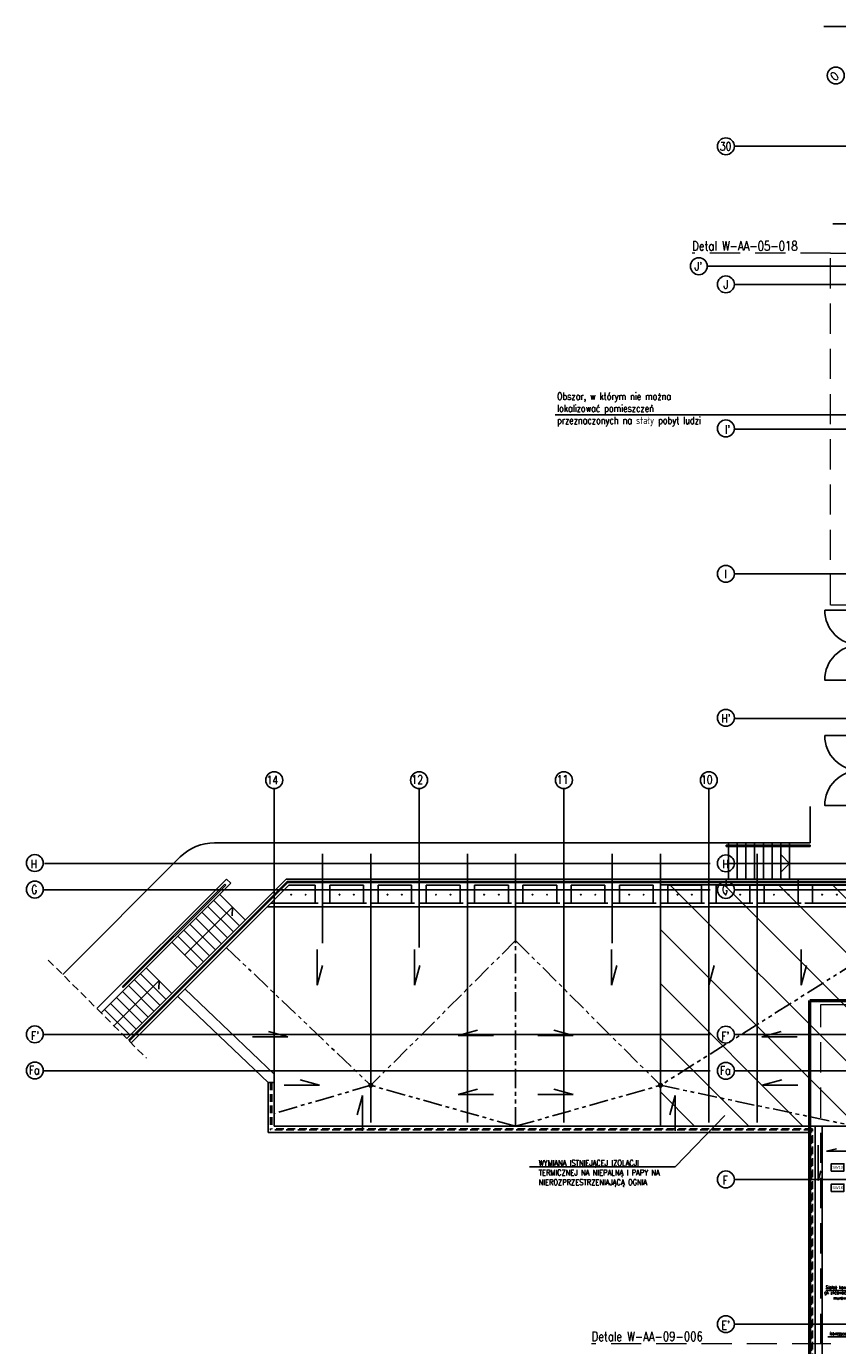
# Model space of a CAD drawing. Header units: centimetres. Extents: x -228435 to 111511, y -89367 to 428125.
# Tile 7 of 219: x -106105 to -72505, y 58111 to 112792. Entities that reach past the tile are written whole.
import ezdxf
from ezdxf.enums import TextEntityAlignment as Align

# ---------------------------------------------------------------- set-up
doc = ezdxf.new("R2010")
doc.units = ezdxf.units.CM
doc.header["$LTSCALE"] = 50
for name, pattern in [('Balustrady$0$DASHED', [0.75, 0.5, -0.25]), ('DASHDOT2', [12.7, 6.35, -3.175, 0, -3.175]), ('HIDDEN', [9.525, 6.35, -3.175]), ('PHANTOM2', [31.75, 15.875, -3.175, 3.175, -3.175, 3.175, -3.175])]:
    doc.linetypes.add(name, pattern=pattern)
doc.layers.get('0').update_dxf_attribs({"color": 8})
for name, color, linetype in [('ARCH_INFO_OPISY', 8, 'Continuous'), ('ARCH_INFO_OPISY_IST', 8, 'Continuous'), ('ARCH_INFO_OPISY_PRZEGRODY', 8, 'Continuous'), ('ARCH_INFO_OSIE_IST', 8, 'DASHDOT2'), ('ARCH_INFO_OSIE_OPISY_IST', 8, 'Continuous'), ('ARCH_NIEWIDOK_IST', 8, 'HIDDEN'), ('ARCH_ODWODNIENIE_IST', 8, 'PHANTOM2'), ('ARCH_OTWORY_WENTYLACJA_IST', 8, 'Continuous'), ('ARCH_SCHODY ZEW.', 8, 'Continuous'), ('ARCH_WIDOK_IST', 8, 'Continuous'), ('ARCH_ŚLUSARKA_DRZWI_IST', 8, 'Continuous'), ('bgde_urządzenia', 3, 'Continuous'), ('Dach$0$ARCH_INFO_OPISY', 8, 'Continuous'), ('Dach$0$ARCH_WIDOK_IST', 8, 'Continuous'), ('Osie rzutów$0$ARCH_INFO_OSIE_OPISY_IST', 8, 'Continuous')]:
    doc.layers.add(name, color=color, linetype=linetype)
doc.styles.add('Arial', font='ARIAL.TTF')
doc.styles.add('Dach$0$ROMANS-50-CM', font='romans.shx', dxfattribs={"width": 0.8, "height": 10})
doc.styles.add('ROMANS-250-CM', font='romans.shx', dxfattribs={"width": 0.8, "height": 50})
doc.styles.add('ROMANS-50-CM', font='romans.shx', dxfattribs={"width": 0.8, "height": 10})

# ---------------------------------------------------------------- blocks, each defined once
blk = doc.blocks.new('Osie rzutów')
at = {"layer": 'ARCH_INFO_OSIE_IST', "ltscale": 10}
for p, q in [((4806.6, 15779.2), (5313.4, 15779.2)), ((4436, 15282.1), (6438, 15282.1)), ((4323.7, 14785), (7599.1, 14785)), ((4436, 14710), (7599.1, 14710)), ((4436, 14110), (7599.1, 14110)), ((4436, 13510), (13655, 13510)), ((4436, 12910), (7599.1, 12910)), ((2530, 12619.9), (2530, 11235.9)), ((3130, 12619.9), (3130, 11961.7)), ((3730, 12619.9), (3730, 11235.9)), ((4330, 12619.9), (4330, 11235.9)), ((1578.8, 12310), (4336, 12310)), ((2730, 12349.9), (2730, 11979)), ((2930, 12349.9), (2930, 11235.9)), ((3330, 12349.9), (3330, 11235.9)), ((3530, 12349.9), (3530, 11979)), ((3930, 12349.9), (3930, 11979)), ((3930, 12349.9), (3930, 11979)), ((4130, 12349.9), (4130, 11235.9)), ((4130, 12349.9), (4130, 11235.9)), ((4436, 12310), (13655, 12310)), ((4530, 12349.9), (4530, 11235.9)), ((4530, 12349.9), (4530, 11235.9)), ((1573.5, 12200), (4336, 12200)), ((4436, 12200), (13655, 12200)), ((1573.5, 11600), (4336, 11600)), ((4436, 11600), (13655, 11600)), ((4336, 11450), (1573.5, 11450)), ((5078.8, 11450), (4436, 11450)), ((4436, 11000), (13655, 11000)), ((4436, 10400), (13655, 10400))]:
    blk.add_line(p, q, dxfattribs=at)
at = {"layer": 'ARCH_INFO_OSIE_OPISY_IST'}
for centre in [(4855.9, 15575.6), (4401, 15282.1), (4288.7, 14785), (4401, 14710), (4401, 14112.8), (4401, 13510), (4400.9, 12913.2), (2530, 12654.9), (3130, 12654.9), (3730, 12654.9), (4330, 12654.9), (1538.5, 12311.3), (4401, 12310), (1538.5, 12201.3), (4401, 12200), (1538.5, 11601.3), (4401, 11600), (1538.5, 11451.3), (4401, 11450), (4401, 11000), (4401, 10400)]:
    blk.add_circle(centre, 35, dxfattribs=at)
at = {"layer": 'ARCH_INFO_OSIE_OPISY_IST', "style": 'ROMANS-250-CM', "width": 0.8}
blk.add_text('O', height=35, rotation=45, dxfattribs=at).set_placement((4853.8, 15550.9))
for s, p in [('30', (4375.6, 15264.8)), ('14', (2498.4, 12637.6)), ('12', (3098.5, 12640.2)), ('11', (3700.3, 12640)), ('10', (4297.6, 12639.2)), ('H', (1521.4, 12289.6)), ('H', (4386.3, 12289.4)), ('G', (1523.8, 12184)), ('G', (4384.7, 12183.8)), ("F'", (1522.7, 11578)), ("F'", (4381.5, 11576.3)), ('Fa', (1513.8, 11435.2)), ('Fa', (4375.9, 11433.9)), ('F', (4387.3, 10979.2)), ("E'", (4382.4, 10378.5))]:
    blk.add_text(s, height=35, dxfattribs=at).set_placement(p)
for s, p in [("J'", (4286.8, 14785)), ('J', (4400.9, 14709.1)), ("I'", (4407.6, 14108.1)), ('I', (4399.3, 13509.4)), ("H'", (4400.6, 12910.9))]:
    blk.add_text(s, height=35, dxfattribs=at).set_placement(p, align=Align.MIDDLE_CENTER)

msp = doc.modelspace()

# ---------------------------------------------------------------- hatches: boundary and pattern name
at = {"layer": 'Dach$0$ARCH_WIDOK_IST'}
h = msp.add_hatch(dxfattribs=at)
h.set_pattern_fill('ANSI31', color=256, scale=500, angle=90, style=0)
h.set_pattern_definition([(135, (-121139.8, -44987.4), (-1122.532, -1122.532), [])])
h.paths.add_polyline_path([(-79839.77175, 67212.63819), (-71829.77175, 67212.63819), (-71829.77175, 77212.63819), (-79839.77175, 77212.63819)])

# ---------------------------------------------------------------- linework, layer by layer
at = {"linetype": 'Balustrady$0$DASHED', "lineweight": 20, "ltscale": 50, "elevation": -5670}
for points in [[(-72793.23015, 103386.995), (-78529.07635, 103386.995)], [(-73140, 58184.02173), (-82694.40272, 58184.02173)]]:
    msp.add_lwpolyline(points, dxfattribs=at)
for points in [[(-72793.23015, 103386.995), (-60279.68964, 103386.995), (-60279.68964, 88803.4603), (-72793.23015, 88803.4603)], [(-73198.66801, 72251.13704), (-57779.59812, 72251.13704), (-57779.59812, 58184.02173), (-73198.66801, 58184.02173)]]:
    msp.add_lwpolyline(points, close=True, dxfattribs=at)
at = {"elevation": 630}
msp.add_lwpolyline([(-79839.77175, 67212.63819), (-71829.77175, 67212.63819), (-71829.77175, 77212.63819), (-79839.77175, 77212.63819)], close=True, dxfattribs=at)
at = {"layer": 'ARCH_INFO_OPISY', "elevation": -5670}
msp.add_lwpolyline([(-84207.42422, 96697.58578), (-70929.99798, 96697.58578)], dxfattribs=at)
at = {"layer": 'ARCH_INFO_OPISY_IST'}
for p, q in [((-94062.69311, 74523.80653, 630), (-94062.69311, 73057.1516, 630)), ((-90029.42849, 74523.80653, 630), (-90029.42849, 73057.1516, 630)), ((-81873.26462, 74523.80653, 630), (-81873.26462, 73057.1516, 630)), ((-77840, 74523.80653, 630), (-77840, 73057.1516, 630)), ((-74008.39941, 74523.80653, 630), (-74008.39941, 73057.1516, 630)), ((-94062.69311, 73057.1516, 630), (-93842.78422, 73864.69752, 630)), ((-90029.42849, 73057.1516, 630), (-89809.5196, 73864.69752, 630)), ((-81873.26462, 73057.1516, 630), (-81653.35573, 73864.69752, 630)), ((-77840, 73057.1516, 630), (-77620.09111, 73864.69752, 630)), ((-74008.39941, 73057.1516, 630), (-73788.49052, 73864.69752, 630)), ((-95275.52375, 70908.28425, 630), (-96083.06967, 71128.19314, 630)), ((-88223.66852, 70967.93639, 630), (-87416.1226, 71187.84527, 630)), ((-83456.33148, 70967.93639, 630), (-84263.8774, 71187.84527, 630)), ((-75645.75966, 70908.28425, 630), (-74838.21374, 71128.19314, 630)), ((-96742.17868, 70908.28425, 630), (-95275.52375, 70908.28425, 630)), ((-86757.01359, 70967.93639, 630), (-88223.66852, 70967.93639, 630)), ((-84922.98641, 70967.93639, 630), (-83456.33148, 70967.93639, 630)), ((-74179.10473, 70908.28425, 630), (-75645.75966, 70908.28425, 630)), ((-95428.94039, 68909.86166, 630), (-93962.28546, 68909.86166, 630)), ((-93962.28546, 68909.86166, 630), (-94769.83138, 69129.77055, 630)), ((-75624.79108, 68909.86166, 630), (-74817.24515, 69129.77055, 630)), ((-74158.13614, 68909.86166, 630), (-75624.79108, 68909.86166, 630)), ((-92188.49565, 68483.22855, 630), (-92408.40453, 67675.68262, 630)), ((-92188.49565, 67016.57361, 630), (-92188.49565, 68483.22855, 630)), ((-88223.66852, 68522.10829, 630), (-87416.1226, 68742.01718, 630)), ((-86757.01359, 68522.10829, 630), (-88223.66852, 68522.10829, 630)), ((-84922.98641, 68522.10829, 630), (-83456.33148, 68522.10829, 630)), ((-83456.33148, 68522.10829, 630), (-84263.8774, 68742.01718, 630)), ((-79235.13582, 68483.22855, 630), (-79455.0447, 67675.68262, 630)), ((-79235.13582, 67016.57361, 630), (-79235.13582, 68483.22855, 630)), ((-73308.7992, 66418.99665, 630), (-73308.7992, 64952.34171, 630)), ((-72958.61541, 66164.13408, 630), (-72554.84245, 66274.08852, 630)), ((-72057.07503, 66164.13408, 630), (-72958.61541, 66164.13408, 630)), ((-73308.7992, 64952.34171, 630), (-73198.84476, 65356.11468, 630))]:
    msp.add_line(p, q, dxfattribs=at)
at = {"layer": 'ARCH_INFO_OPISY_PRZEGRODY', "elevation": 630}
for points in [[(-72766.73173, 65346.6463), (-72241.73173, 65346.6463), (-72241.73173, 65646.6463), (-72766.73173, 65646.6463), (-72766.73173, 65346.6463)], [(-72766.73173, 64505.27418), (-72241.73173, 64505.27418), (-72241.73173, 64805.27418), (-72766.73173, 64805.27418), (-72766.73173, 64505.27418)]]:
    msp.add_lwpolyline(points, close=True, dxfattribs=at)
at = {"layer": 'ARCH_NIEWIDOK_IST', "ltscale": 10}
msp.add_line((-72707.45716, 104606.27874, 630), (-38890.92242, 104606.27874, 630), dxfattribs=at)
at = {"layer": 'ARCH_NIEWIDOK_IST', "ltscale": 4}
msp.add_line((-79562.30922, 77450, 630), (-74290, 77450, 630), dxfattribs=at)
at = {"layer": 'ARCH_NIEWIDOK_IST'}
for p, q in [((-93540, 76450, 630), (-94140, 76450, 630)), ((-91540, 76450, 630), (-92140, 76450, 630)), ((-89551.80277, 76450, 630), (-90151.80277, 76450, 630)), ((-87540, 76450, 630), (-88140, 76450, 630)), ((-85540, 76450, 630), (-86140, 76450, 630)), ((-83540, 76450, 630), (-84140, 76450, 630)), ((-81540, 76450, 630), (-82140, 76450, 630)), ((-79540, 76450, 630), (-80140, 76450, 630)), ((-77540, 76450, 630), (-78140, 76450, 630)), ((-75540, 76450, 630), (-76140, 76450, 630)), ((-73540, 76450, 630), (-74140, 76450, 630)), ((-105201.01641, 74092.58903, 630), (-101136.14623, 70027.71885, 630)), ((-95990, 69010, 630), (-95990, 67050, 630)), ((-95940, 69010, 630), (-95940, 67100, 630)), ((-73590, 67050, 630), (-95990, 67050, 630)), ((-73540, 67100, 630), (-95940, 67100, 630)), ((-73590, 10750, 630), (-73590, 67050, 630)), ((-73540, 10800, 630), (-73540, 67100, 630))]:
    msp.add_line(p, q, dxfattribs=at)
at = {"layer": 'ARCH_ODWODNIENIE_IST'}
for p, q in [((-97825.40727, 74611.03933, 630), (-91840, 68900, 630)), ((-85840, 74900, 630), (-91840, 68900, 630)), ((-85840, 67200, 630), (-85840, 74900, 630)), ((-85840, 74900, 630), (-79840, 68900, 630)), ((-71740, 74000, 630), (-79840, 68900, 630)), ((-91840, 68900, 630), (-95840, 67737.32234, 630)), ((-85840, 67200, 630), (-91840, 68900, 630)), ((-85840, 67200, 630), (-79840, 68900, 630)), ((-79840, 68900, 630), (-71750, 67200, 630))]:
    msp.add_line(p, q, dxfattribs=at)
for centre in [(-91840, 68900, 630), (-79840, 68900, 630)]:
    msp.add_circle(centre, 75, dxfattribs=at)
at = {"layer": 'ARCH_OTWORY_WENTYLACJA_IST'}
for points, elevation in [([(-70515, 59405), (-70926.70288, 60399.51852), (-72994.542, 60399.51852)], -5670), ([(-70520, 59267.74034), (-70620, 58479.22834), (-72906.63571, 58479.22834)], 13230)]:
    msp.add_lwpolyline(points, dxfattribs=dict(at, elevation=elevation))
at = {"layer": 'ARCH_SCHODY ZEW.'}
for p, q in [((-77020, 78950, 630), (-77120, 78950, 630)), ((-77120, 78850, 630), (-73640, 78850, 630)), ((-77120, 78850, 630), (-77120, 78800, 630)), ((-77120, 78800, 630), (-73640, 78800, 630)), ((-77020, 78950, 630), (-77020, 78850, 630)), ((-77020, 78950, 630), (-77020, 78850, 630)), ((-77020, 78800, 630), (-77020, 77450, 630)), ((-76660, 78950, 630), (-76660, 78850, 630)), ((-76660, 78800, 630), (-76660, 77450, 630)), ((-76300, 78950, 630), (-76300, 78850, 630)), ((-76300, 78800, 630), (-76300, 77450, 630)), ((-75940, 78950, 630), (-75940, 78850, 630)), ((-75940, 78800, 630), (-75940, 77450, 630)), ((-75580, 78950, 630), (-75580, 78850, 630)), ((-75580, 78800, 630), (-75580, 77450, 630)), ((-75220, 78950, 630), (-75220, 78850, 630)), ((-75220, 78800, 630), (-75220, 77450, 630)), ((-74860, 78950, 630), (-74860, 78850, 630)), ((-74860, 78800, 630), (-74860, 77450, 630)), ((-74500, 78950, 630), (-74500, 78850, 630)), ((-74500, 78800, 630), (-74500, 77450, 630)), ((-73640, 78850, 630), (-73640, 78800, 630)), ((-97814.87373, 77450, 630), (-103186.65056, 72078.22318, 630)), ((-97638.09704, 77273.2233, 630), (-103009.87386, 71901.44648, 630)), ((-97885.58441, 77237.86797, 630), (-102128.2251, 72995.22728, 630)), ((-97850.22907, 77202.51263, 630), (-102092.86976, 72959.87194, 630)), ((-98345.20382, 76566.11652, 630), (-97284.54365, 75505.45635, 630)), ((-98097.71645, 76813.6039, 630), (-97037.05627, 75752.94373, 630)), ((-97567.38636, 76283.27381, 630), (-99547.28535, 74303.37482, 630)), ((-98840.17857, 76071.14178, 630), (-97779.5184, 75010.4816, 630)), ((-98592.69119, 76318.62915, 630), (-97532.03102, 75257.96898, 630)), ((-98592.69119, 76318.62915, 630), (-97532.03102, 75257.96898, 630)), ((-97567.38636, 76283.27381, 630), (-97576.26733, 75927.08427, 630)), ((-99335.15331, 75576.16703, 630), (-98274.49314, 74515.50686, 630)), ((-99087.66594, 75823.6544, 630), (-98027.00577, 74762.99423, 630)), ((-99830.12806, 75081.19228, 630), (-98769.46789, 74020.53211, 630)), ((-99582.64069, 75328.67966, 630), (-98521.98052, 74268.01948, 630)), ((-100077.61543, 74833.70491, 630), (-99016.95526, 73773.04474, 630)), ((-101633.25035, 73278.06999, 630), (-100572.59018, 72217.40982, 630)), ((-101385.76298, 73525.55736, 630), (-100325.10281, 72464.89719, 630)), ((-101138.27561, 73773.04474, 630), (-100077.61543, 72712.38457, 630)), ((-100607.94552, 73242.71465, 630), (-102479.54378, 71371.1164, 630)), ((-102128.2251, 72995.22728, 630), (-102092.86976, 72959.87194, 630)), ((-102128.2251, 72783.09524, 630), (-101067.56493, 71722.43507, 630)), ((-101880.73773, 73030.58262, 630), (-100820.07755, 71969.92245, 630)), ((-100607.94552, 73242.71465, 630), (-100616.82649, 72886.52511, 630)), ((-102623.19985, 72288.1205, 630), (-101562.53967, 71227.46033, 630)), ((-102375.71247, 72535.60787, 630), (-101315.0523, 71474.9477, 630)), ((-102870.68722, 72040.63312, 630), (-101810.02705, 70979.97295, 630))]:
    msp.add_line(p, q, dxfattribs=at)
at = {"layer": 'ARCH_SCHODY ZEW.', "elevation": 630}
for points in [[(-77020, 78100), (-74500, 78100), (-74839.32472, 78452.14251)], [(-75996.72752, 78100), (-74500, 78100), (-74839.32472, 77747.85749)]]:
    msp.add_lwpolyline(points, dxfattribs=at)
at = {"layer": 'ARCH_WIDOK_IST'}
for p, q in [((-73640, 78950, 630), (-73640, 80450, 630)), ((-73640, 78950, 630), (-98314.87373, 78950, 630)), ((-99729.0873, 78364.21356, 630), (-104600.86412, 73492.43674, 630)), ((-95340, 77450, 630), (-101949.21369, 70840.78631, 630)), ((-95298.57864, 77350, 630), (-101878.50301, 70770.07563, 630)), ((-95277.86797, 77300, 630), (-101843.14767, 70734.72029, 630)), ((-95236.44661, 77200, 630), (-101772.43699, 70664.00961, 630)), ((-97885.58441, 77237.86797, 630), (-97850.22907, 77202.51263, 630)), ((-97814.87373, 77450, 630), (-97638.09704, 77273.2233, 630)), ((-97814.87373, 77450, 630), (-97638.09704, 77273.2233, 630)), ((-71830, 77450, 630), (-95340, 77450, 630)), ((-71830, 77350, 630), (-95298.57864, 77350, 630)), ((-71830, 77300, 630), (-95277.86797, 77300, 630)), ((-94140, 77200, 630), (-95236.44661, 77200, 630)), ((-94140, 77200, 630), (-94140, 76450, 630)), ((-92140, 77200, 630), (-93540, 77200, 630)), ((-93540, 77200, 630), (-93540, 76450, 630)), ((-92140, 77200, 630), (-92140, 76450, 630)), ((-90151.80277, 77200, 630), (-91540, 77200, 630)), ((-91540, 77200, 630), (-91540, 76450, 630)), ((-90151.80277, 77200, 630), (-90151.80277, 76450, 630)), ((-88140, 77200, 630), (-89551.80277, 77200, 630)), ((-89551.80277, 77200, 630), (-89551.80277, 76450, 630)), ((-88140, 77200, 630), (-88140, 76450, 630)), ((-86140, 77200, 630), (-87540, 77200, 630)), ((-87540, 77200, 630), (-87540, 76450, 630)), ((-86140, 77200, 630), (-86140, 76450, 630)), ((-84140, 77200, 630), (-85540, 77200, 630)), ((-85540, 77200, 630), (-85540, 76450, 630)), ((-84140, 77200, 630), (-84140, 76450, 630)), ((-82140, 77200, 630), (-83540, 77200, 630)), ((-83540, 77200, 630), (-83540, 76450, 630)), ((-82140, 77200, 630), (-82140, 76450, 630)), ((-80140, 77200, 630), (-81540, 77200, 630)), ((-81540, 77200, 630), (-81540, 76450, 630)), ((-80140, 77200, 630), (-80140, 76450, 630)), ((-78140, 77200, 630), (-79540, 77200, 630)), ((-79540, 77200, 630), (-79540, 76450, 630)), ((-78140, 77200, 630), (-78140, 76450, 630)), ((-76090, 77200, 630), (-77540, 77200, 630)), ((-77540, 77200, 630), (-77540, 76450, 630)), ((-77120, 77450, 630), (-77120, 77200, 630)), ((-76140, 77200, 630), (-76140, 76450, 630)), ((-75590, 77200, 630), (-76090, 77200, 630)), ((-73590, 77200, 630), (-75590, 77200, 630)), ((-75540, 77200, 630), (-75540, 76450, 630)), ((-74140, 77450, 630), (-74140, 77200, 630)), ((-74140, 77200, 630), (-74140, 76450, 630)), ((-71830, 77200, 630), (-73590, 77200, 630)), ((-73540, 77200, 630), (-73540, 76450, 630)), ((-95150.36332, 76810.36332, 630), (-95165, 76825, 630)), ((-95150.36332, 76789.63668, 630), (-95165, 76775, 630)), ((-95150, 76800, 630), (-95130, 76800, 630)), ((-95115, 76825, 630), (-95129.63668, 76810.36332, 630)), ((-95115, 76775, 630), (-95129.63668, 76789.63668, 630)), ((-94550.36332, 76810.36332, 630), (-94565, 76825, 630)), ((-94550.36332, 76789.63668, 630), (-94565, 76775, 630)), ((-94550, 76800, 630), (-94530, 76800, 630)), ((-94515, 76825, 630), (-94529.63668, 76810.36332, 630)), ((-94515, 76775, 630), (-94529.63668, 76789.63668, 630)), ((-93150.36332, 76810.36332, 630), (-93165, 76825, 630)), ((-93150.36332, 76789.63668, 630), (-93165, 76775, 630)), ((-93150, 76800, 630), (-93130, 76800, 630)), ((-93115, 76825, 630), (-93129.63668, 76810.36332, 630)), ((-93115, 76775, 630), (-93129.63668, 76789.63668, 630)), ((-92550.36332, 76810.36332, 630), (-92565, 76825, 630)), ((-92550.36332, 76789.63668, 630), (-92565, 76775, 630)), ((-92550, 76800, 630), (-92530, 76800, 630)), ((-92515, 76825, 630), (-92529.63668, 76810.36332, 630)), ((-92515, 76775, 630), (-92529.63668, 76789.63668, 630)), ((-91162.16609, 76810.36332, 630), (-91176.80277, 76825, 630)), ((-91162.16609, 76789.63668, 630), (-91176.80277, 76775, 630)), ((-91161.80277, 76800, 630), (-91141.80277, 76800, 630)), ((-91126.80277, 76825, 630), (-91141.43945, 76810.36332, 630)), ((-91126.80277, 76775, 630), (-91141.43945, 76789.63668, 630)), ((-90562.16609, 76810.36332, 630), (-90576.80277, 76825, 630)), ((-90562.16609, 76789.63668, 630), (-90576.80277, 76775, 630)), ((-90561.80277, 76800, 630), (-90541.80277, 76800, 630)), ((-90526.80277, 76825, 630), (-90541.43945, 76810.36332, 630)), ((-90526.80277, 76775, 630), (-90541.43945, 76789.63668, 630)), ((-89150.36332, 76810.36332, 630), (-89165, 76825, 630)), ((-89150.36332, 76789.63668, 630), (-89165, 76775, 630)), ((-89150, 76800, 630), (-89130, 76800, 630)), ((-89115, 76825, 630), (-89129.63668, 76810.36332, 630)), ((-89115, 76775, 630), (-89129.63668, 76789.63668, 630)), ((-88550.36332, 76810.36332, 630), (-88565, 76825, 630)), ((-88550.36332, 76789.63668, 630), (-88565, 76775, 630)), ((-88550, 76800, 630), (-88530, 76800, 630)), ((-88515, 76825, 630), (-88529.63668, 76810.36332, 630)), ((-88515, 76775, 630), (-88529.63668, 76789.63668, 630)), ((-87150.36332, 76810.36332, 630), (-87165, 76825, 630)), ((-87150.36332, 76789.63668, 630), (-87165, 76775, 630)), ((-87150, 76800, 630), (-87130, 76800, 630)), ((-87115, 76825, 630), (-87129.63668, 76810.36332, 630)), ((-87115, 76775, 630), (-87129.63668, 76789.63668, 630)), ((-86550.36332, 76810.36332, 630), (-86565, 76825, 630)), ((-86550.36332, 76789.63668, 630), (-86565, 76775, 630)), ((-86550, 76800, 630), (-86530, 76800, 630)), ((-86515, 76825, 630), (-86529.63668, 76810.36332, 630)), ((-86515, 76775, 630), (-86529.63668, 76789.63668, 630)), ((-85150.36332, 76810.36332, 630), (-85165, 76825, 630)), ((-85150.36332, 76789.63668, 630), (-85165, 76775, 630)), ((-85150, 76800, 630), (-85130, 76800, 630)), ((-85115, 76825, 630), (-85129.63668, 76810.36332, 630)), ((-85115, 76775, 630), (-85129.63668, 76789.63668, 630)), ((-84550.36332, 76810.36332, 630), (-84565, 76825, 630)), ((-84550.36332, 76789.63668, 630), (-84565, 76775, 630)), ((-84550, 76800, 630), (-84530, 76800, 630)), ((-84515, 76825, 630), (-84529.63668, 76810.36332, 630)), ((-84515, 76775, 630), (-84529.63668, 76789.63668, 630)), ((-83150.36332, 76810.36332, 630), (-83165, 76825, 630)), ((-83150.36332, 76789.63668, 630), (-83165, 76775, 630)), ((-83150, 76800, 630), (-83130, 76800, 630)), ((-83115, 76825, 630), (-83129.63668, 76810.36332, 630)), ((-83115, 76775, 630), (-83129.63668, 76789.63668, 630)), ((-82550.36332, 76810.36332, 630), (-82565, 76825, 630)), ((-82550.36332, 76789.63668, 630), (-82565, 76775, 630)), ((-82550, 76800, 630), (-82530, 76800, 630)), ((-82515, 76825, 630), (-82529.63668, 76810.36332, 630)), ((-82515, 76775, 630), (-82529.63668, 76789.63668, 630)), ((-81150.36332, 76810.36332, 630), (-81165, 76825, 630)), ((-81150.36332, 76789.63668, 630), (-81165, 76775, 630)), ((-81150, 76800, 630), (-81130, 76800, 630)), ((-81115, 76825, 630), (-81129.63668, 76810.36332, 630)), ((-81115, 76775, 630), (-81129.63668, 76789.63668, 630)), ((-80550.36332, 76810.36332, 630), (-80565, 76825, 630)), ((-80550.36332, 76789.63668, 630), (-80565, 76775, 630)), ((-80550, 76800, 630), (-80530, 76800, 630)), ((-80515, 76825, 630), (-80529.63668, 76810.36332, 630)), ((-80515, 76775, 630), (-80529.63668, 76789.63668, 630)), ((-79150.36332, 76810.36332, 630), (-79165, 76825, 630)), ((-79150.36332, 76789.63668, 630), (-79165, 76775, 630)), ((-79150, 76800, 630), (-79130, 76800, 630)), ((-79115, 76825, 630), (-79129.63668, 76810.36332, 630)), ((-79115, 76775, 630), (-79129.63668, 76789.63668, 630)), ((-78550.36332, 76810.36332, 630), (-78565, 76825, 630)), ((-78550.36332, 76789.63668, 630), (-78565, 76775, 630)), ((-78550, 76800, 630), (-78530, 76800, 630)), ((-78515, 76825, 630), (-78529.63668, 76810.36332, 630)), ((-78515, 76775, 630), (-78529.63668, 76789.63668, 630)), ((-77150.36332, 76810.36332, 630), (-77165, 76825, 630)), ((-77150.36332, 76789.63668, 630), (-77165, 76775, 630)), ((-77150, 76800, 630), (-77130, 76800, 630)), ((-77115, 76825, 630), (-77129.63668, 76810.36332, 630)), ((-77115, 76775, 630), (-77129.63668, 76789.63668, 630)), ((-76550.36332, 76810.36332, 630), (-76565, 76825, 630)), ((-76550.36332, 76789.63668, 630), (-76565, 76775, 630)), ((-76550, 76800, 630), (-76530, 76800, 630)), ((-76515, 76825, 630), (-76529.63668, 76810.36332, 630)), ((-76515, 76775, 630), (-76529.63668, 76789.63668, 630)), ((-75150.36332, 76810.36332, 630), (-75165, 76825, 630)), ((-75150.36332, 76789.63668, 630), (-75165, 76775, 630)), ((-75150, 76800, 630), (-75130, 76800, 630)), ((-75115, 76825, 630), (-75129.63668, 76810.36332, 630)), ((-75115, 76775, 630), (-75129.63668, 76789.63668, 630)), ((-74550.36332, 76810.36332, 630), (-74565, 76825, 630)), ((-74550.36332, 76789.63668, 630), (-74565, 76775, 630)), ((-74550, 76800, 630), (-74530, 76800, 630)), ((-74515, 76825, 630), (-74529.63668, 76810.36332, 630)), ((-74515, 76775, 630), (-74529.63668, 76789.63668, 630)), ((-73150.36332, 76810.36332, 630), (-73165, 76825, 630)), ((-73150.36332, 76789.63668, 630), (-73165, 76775, 630)), ((-73150, 76800, 630), (-73130, 76800, 630)), ((-73115, 76825, 630), (-73129.63668, 76810.36332, 630)), ((-73115, 76775, 630), (-73129.63668, 76789.63668, 630)), ((-72550.36332, 76810.36332, 630), (-72565, 76825, 630)), ((-72550.36332, 76789.63668, 630), (-72565, 76775, 630)), ((-72550, 76800, 630), (-72530, 76800, 630)), ((-72515, 76825, 630), (-72529.63668, 76810.36332, 630)), ((-72515, 76775, 630), (-72529.63668, 76789.63668, 630)), ((-71830, 76300, 630), (-96136.44661, 76300, 630)), ((-94140, 76450, 630), (-95986.44661, 76450, 630)), ((-92140, 76450, 630), (-93540, 76450, 630)), ((-90151.80277, 76450, 630), (-91540, 76450, 630)), ((-88140, 76450, 630), (-89551.80277, 76450, 630)), ((-86140, 76450, 630), (-87540, 76450, 630)), ((-84140, 76450, 630), (-85540, 76450, 630)), ((-82140, 76450, 630), (-83540, 76450, 630)), ((-80140, 76450, 630), (-81540, 76450, 630)), ((-78140, 76450, 630), (-79540, 76450, 630)), ((-76140, 76450, 630), (-77540, 76450, 630)), ((-74140, 76450, 630), (-75540, 76450, 630)), ((-72140, 76450, 630), (-73540, 76450, 630)), ((-99547.42829, 72903.2791, 630), (-95840, 69365.79739, 630)), ((-99844.2702, 72592.17641, 630), (-96090, 69010, 630)), ((-96090, 69010, 630), (-96090, 66950, 630)), ((-96090, 69010, 630), (-95840, 69010, 630)), ((-95840, 69010, 630), (-95840, 69365.79739, 630)), ((-95840, 69010, 630), (-95840, 67200, 630)), ((-73690, 66950, 630), (-96090, 66950, 630)), ((-73440, 67200, 630), (-95840, 67200, 630)), ((-73690, 10650, 630), (-73690, 66950, 630)), ((-73440, 10900, 630), (-73440, 67200, 630)), ((-73440, 67200, 630), (-71750, 67200, 630)), ((-73140, 11200, 630), (-73140, 67200, 630))]:
    msp.add_line(p, q, dxfattribs=at)
for centre in [(-95140, 76800, 630), (-94540, 76800, 630), (-93140, 76800, 630), (-92540, 76800, 630), (-91151.80277, 76800, 630), (-90551.80277, 76800, 630), (-89140, 76800, 630), (-88540, 76800, 630), (-87140, 76800, 630), (-86540, 76800, 630), (-85140, 76800, 630), (-84540, 76800, 630), (-83140, 76800, 630), (-82540, 76800, 630), (-81140, 76800, 630), (-80540, 76800, 630), (-79140, 76800, 630), (-78540, 76800, 630), (-77140, 76800, 630), (-76540, 76800, 630), (-75140, 76800, 630), (-74540, 76800, 630), (-73140, 76800, 630), (-72540, 76800, 630)]:
    msp.add_circle(centre, 10, dxfattribs=at)
msp.add_arc((-98314.87373, 76950, 630), 2000, 90, 135, dxfattribs=at)
at = {"layer": 'ARCH_ŚLUSARKA_DRZWI_IST', "elevation": 630}
for points in [[(-71590, 88600), (-71490, 88600), (-71490, 88650), (-71590, 88650), (-71590, 88600), (-73040, 88600, 0.4142135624), (-73040, 88600), (-73040, 88600), (-73040, 88600), (-73040, 88600), (-73040, 88600)], [(-71590, 85700), (-71490, 85700), (-71490, 85650), (-71590, 85650), (-71590, 85700), (-73040, 85700, -0.4142135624), (-73040, 85700), (-73040, 85700), (-73040, 85700), (-73040, 85700), (-73040, 85700)], [(-71590, 83400), (-71490, 83400), (-71490, 83450), (-71590, 83450), (-71590, 83400), (-73040, 83400, 0.4142135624), (-73040, 83400), (-73040, 83400), (-73040, 83400), (-73040, 83400), (-73040, 83400)], [(-71590, 80500), (-71490, 80500), (-71490, 80450), (-71590, 80450), (-71590, 80500), (-73040, 80500, -0.4142135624), (-73040, 80500), (-73040, 80500), (-73040, 80500), (-73040, 80500), (-73040, 80500)]]:
    msp.add_lwpolyline(points, format="xyb", dxfattribs=at)
at = {"layer": 'ARCH_ŚLUSARKA_DRZWI_IST'}
for centre, start, end in [((-71590, 88600, 630), 180, 270), ((-71590, 85700, 630), 90, 180), ((-71590, 83400, 630), 180, 270), ((-71590, 80500, 630), 90, 180)]:
    msp.add_arc(centre, 1450, start, end, dxfattribs=at)
at = {"layer": 'bgde_urządzenia', "lineweight": 50}
msp.add_lwpolyline([(-73648.40461, 72420.78269), (-56953.52913, 72420.78269), (-56953.52913, 55769.25504), (-73648.40461, 55769.25504)], close=True, dxfattribs=at)
at = {"layer": 'Dach$0$ARCH_INFO_OPISY', "elevation": 630}
msp.add_lwpolyline([(-85266.37113, 65517.44031), (-79235.78836, 65517.44031), (-77169.48889, 67654.83603)], dxfattribs=at)

# ---------------------------------------------------------------- block references
at = {"layer": 'Osie rzutów$0$ARCH_INFO_OSIE_OPISY_IST', "xscale": 10, "yscale": 10, "zscale": 10}
msp.add_blockref('Osie rzutów', (-121140, -45000, 630), dxfattribs=at)

# ---------------------------------------------------------------- texts
at = {"linetype": 'Balustrady$0$DASHED', "lineweight": 20, "ltscale": 50, "char_height": 384, "width": 9710.0117895, "attachment_point": 1, "style": 'ROMANS-50-CM'}
for s, insert in [('Detal W-AA-05-018', (-78529.07635, 103885.46609, -87270)), ('Detale W-AA-09-006', (-82694.40272, 58682.49281, -87270))]:
    msp.add_mtext(s, dxfattribs=dict(at, insert=insert))
at = {"layer": 'ARCH_INFO_OPISY', "insert": (-84125.11039, 97611.24006, -5670), "char_height": 300, "width": 7162.6268456, "attachment_point": 1, "style": 'ROMANS-50-CM'}
msp.add_mtext('Obszar, w którym nie można lokalizować pomieszczeń przeznaczonych na stały pobyt ludzi', dxfattribs=at)
at = {"layer": 'ARCH_INFO_OPISY_PRZEGRODY', "char_height": 112.5, "width": 525, "attachment_point": 5, "style": 'Arial'}
for s, insert in [('SW13', (-72504.23173, 65496.6463, 630)), ('SW16', (-72504.23173, 64655.27418, 630))]:
    msp.add_mtext(s, dxfattribs=dict(at, insert=insert))
at = {"layer": 'ARCH_OTWORY_WENTYLACJA_IST', "style": 'Dach$0$ROMANS-50-CM'}
for s, insert, char_height, width, attachment_point in [('Stelaż konstrukcji ścianki gk zlicować z istniejącymi murowanymi kanałami wentylacyjnymi ', (-70980.4832, 60595.36861, 1260), 132, 2094.1844049, 3), ('istniejące kanały wentylacyjne', (-70676.09534, 58506.22515, 32130), 120, 2610.660447, 9)]:
    msp.add_mtext(s, dxfattribs=dict(at, insert=insert, char_height=char_height, width=width, attachment_point=attachment_point))
at = {"layer": 'Dach$0$ARCH_INFO_OPISY', "insert": (-84884.38651, 65802.41137, 630), "char_height": 240, "width": 5221.3208939, "attachment_point": 1, "style": 'Dach$0$ROMANS-50-CM'}
msp.add_mtext('WYMIANA ISTNIEJĄCEJ IZOLACJI TERMICZNEJ NA NIEPALNĄ I PAPY NA NIEROZPRZESTRZENIAJĄCĄ OGNIA', dxfattribs=at)

doc.saveas('drawing.dxf')
